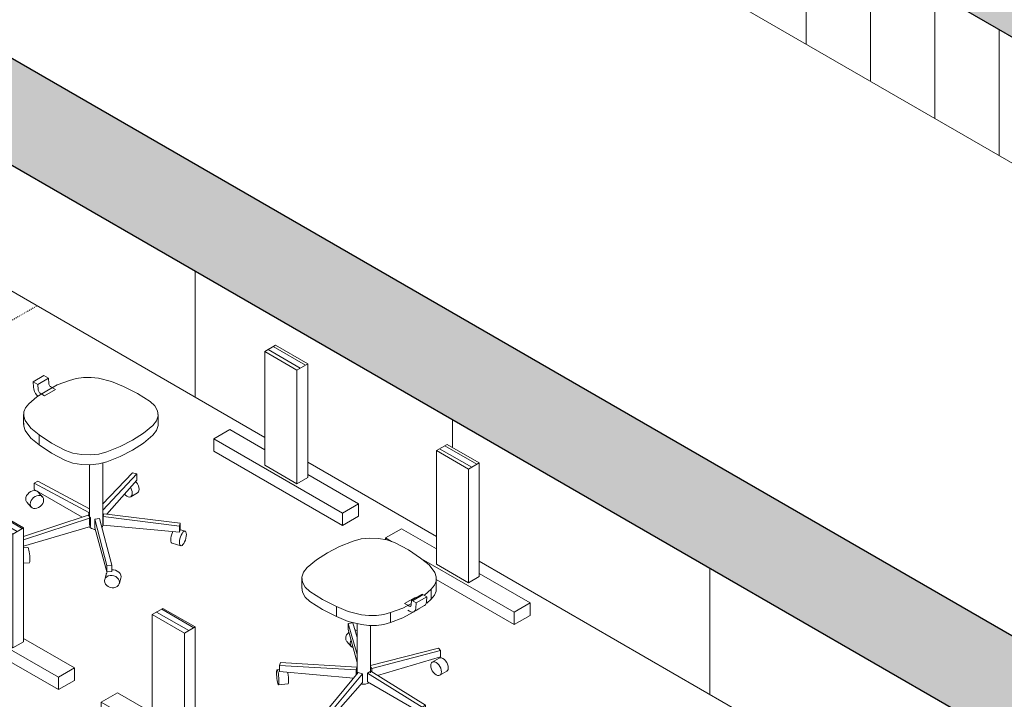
# Model space of a CAD drawing. Header units: millimetres. Extents: x 2807 to 348062, y -35711 to 43067.
# Tile 161 of 191: x 138983 to 142230, y 1527 to 3768. Entities that reach past the tile are written whole.
import ezdxf

# ---------------------------------------------------------------- set-up
doc = ezdxf.new("R2010")
doc.units = ezdxf.units.MM
doc.linetypes.add('Dash', pattern=[6.35, 3.175, -3.175])
for name, color, linetype, lineweight in [('A-FLOR', 7, 'Continuous', 18), ('A-WALL-PATT', 7, 'Continuous', 25), ('I-FURN', 7, 'Continuous', 13), ('I-FURN-HDLN', 7, 'Dash', 13), ('I-WALL', 7, 'Continuous', 18)]:
    doc.layers.add(name, color=color, linetype=linetype, lineweight=lineweight)
pattern_1 = [(150, (3507.014, 1220.566), (-16.970817, -9.798317), [])]
pattern_2 = [(30, (3507.014, 1220.566), (-42.426292, 24.494494), []), (30, (3507.014, 1244.815), (-42.426292, 24.494494), [])]

# ---------------------------------------------------------------- blocks, each defined once
blk = doc.blocks.new('NLRS_82_FU_UN_bureau vrijstaand 2 poten kmx4r73h_gen_bcb - bureau vrijstaand 2 poten-V573-01 isometrie 1e verdieping _plotview_')
at = {"layer": 'I-FURN'}
h = blk.add_hatch(dxfattribs=at)
h.set_pattern_fill('FP_18', color=256, style=0, pattern_type=2)
h.set_pattern_definition(pattern_1)
h.paths.add_polyline_path([(53510, 2612.5), (53545.4, 2632.9), (53439.3, 2694.1), (53404, 2673.7), (53424.9, 2661.6)])
h = blk.add_hatch(dxfattribs=at)
h.set_pattern_fill('FP_18', color=256, style=0, pattern_type=2)
h.set_pattern_definition(pattern_1)
h.paths.add_polyline_path([(52573.1, 2071.6), (52608.5, 2092), (52502.4, 2153.2), (52467.1, 2132.8)])
at = {"layer": 'I-FURN', "lineweight": 18}
for p, q in [((53439.3, 2694.1), (53404, 2673.7)), ((53404, 2673.7), (53510, 2612.5)), ((53545.4, 2632.9), (53439.3, 2694.1)), ((53510, 2612.5), (53545.4, 2632.9)), ((52502.4, 2153.2), (52467.1, 2132.8)), ((52608.5, 2092), (52502.4, 2153.2)), ((52467.1, 2132.8), (52573.1, 2071.6)), ((52573.1, 2071.6), (52608.5, 2092))]:
    blk.add_line(p, q, dxfattribs=at)
at = {"layer": 'I-FURN'}
for p, q in [((53404, 2673.7), (53404, 2298.6)), ((53545.4, 2632.9), (53545.4, 2257.8)), ((53510, 2237.3), (53510, 2612.5)), ((53236, 2385.3), (53289.1, 2416)), ((53289.1, 2416), (53404, 2349.6)), ((53660.3, 2140.4), (53236, 2385.3)), ((53236, 2385.3), (53236, 2344.5)), ((53236, 2344.5), (53660.3, 2099.6)), ((53404, 2298.6), (53510, 2237.3)), ((53510, 2237.3), (53545.4, 2257.8)), ((53545.4, 2268), (53713.3, 2171)), ((53660.3, 2140.4), (53713.3, 2171)), ((53713.3, 2171), (53713.3, 2130.2)), ((52467.1, 2132.8), (52467.1, 1757.7)), ((53660.3, 2099.6), (53660.3, 2140.4)), ((53713.3, 2130.2), (53660.3, 2099.6)), ((52608.5, 2092), (52608.5, 1716.8)), ((52573.1, 1696.4), (52573.1, 2071.6)), ((52299.1, 1844.4), (52352.2, 1875)), ((52352.2, 1875), (52467.1, 1808.7)), ((52723.4, 1599.5), (52299.1, 1844.4)), ((52299.1, 1844.4), (52299.1, 1803.6)), ((52299.1, 1803.6), (52723.4, 1558.6)), ((52467.1, 1757.7), (52573.1, 1696.4)), ((52608.5, 1727), (52776.4, 1630.1)), ((52573.1, 1696.4), (52608.5, 1716.8)), ((52723.4, 1599.5), (52776.4, 1630.1)), ((52776.4, 1630.1), (52776.4, 1589.3)), ((52723.4, 1558.6), (52723.4, 1599.5)), ((52776.4, 1589.3), (52723.4, 1558.6))]:
    blk.add_line(p, q, dxfattribs=at)
at = {"layer": 'I-FURN-HDLN'}
for p, q in [((52369.8, 2987.5), (51238.5, 2334.3)), ((51521.3, 2171), (52652.7, 2824.2)), ((51238.5, 2334.3), (52157.7, 1803.6)), ((52157.7, 1803.6), (51521.3, 2171))]:
    blk.add_line(p, q, dxfattribs=at)
blk = doc.blocks.new('NLRS_82_FU_UN_bureaustoel eenvoudig mgrq5610_gen_bcb - bureaustoel eenvoudig-V574-01 isometrie 1e verdieping _plotview_')
at = {"layer": 'I-FURN'}
h = blk.add_hatch(dxfattribs=at)
h.set_pattern_fill('FP_15', color=256, style=0, pattern_type=2)
h.set_pattern_definition(pattern_2)
h.paths.add_polyline_path([(52654.9, 2565.3), (52690.3, 2585.7), (52675.4, 2594.3), (52640, 2573.9)])
at = {"layer": 'I-FURN', "lineweight": 18}
for p, q in [((52675.4, 2594.3), (52640, 2573.9)), ((52640, 2573.9), (52654.9, 2565.3)), ((52654.9, 2565.3), (52690.3, 2585.7)), ((52690.3, 2585.7), (52675.4, 2594.3))]:
    blk.add_line(p, q, dxfattribs=at)
at = {"layer": 'I-FURN'}
for p, q in [((52640, 2573.9), (52641.1, 2555.6)), ((52656.1, 2548), (52654.9, 2565.3)), ((52690.3, 2585.7), (52691.5, 2568.5)), ((52677.9, 2528), (52663.2, 2536.5)), ((52713.2, 2548.4), (52677.9, 2528)), ((52698.5, 2556.9), (52713.2, 2548.4)), ((52608.6, 2466), (52608.6, 2433.4)), ((53052.1, 2433.1), (53052.1, 2465.8)), ((52660.3, 2365.9), (52660.3, 2398.6)), ((52869.4, 2099.4), (52869.4, 2306.2)), ((52825.4, 2299.9), (52825.4, 2099.4)), ((52869.2, 2169.8), (52967.4, 2274.1)), ((52967.4, 2274.1), (52981.7, 2269.9)), ((52643.8, 2239), (52655.1, 2245.6)), ((52655.1, 2245.6), (52825.4, 2154.9)), ((52981.7, 2269.9), (52869.3, 2150.5)), ((52882.6, 2137.3), (52981.7, 2249.5)), ((52981.7, 2249.5), (52981.7, 2269.9)), ((52824.1, 2143.1), (52643.8, 2239)), ((52643.8, 2239), (52643.8, 2218.6)), ((52643.8, 2218.6), (52802, 2127.3)), ((52671.1, 2193.8), (52656.5, 2210.3)), ((52619, 2177.2), (52633.6, 2160.8)), ((52961.6, 2194.8), (52984.2, 2207.9)), ((52608.5, 2063.4), (52821.5, 2133.7)), ((52828.8, 2125.5), (52608.5, 2052.8)), ((52821.5, 2133.7), (52828.8, 2125.5)), ((52824.1, 2130.8), (52824.1, 2143.1)), ((52828.8, 2096.9), (52828.8, 2125.5)), ((52843.4, 2121.2), (52859.2, 2122.6)), ((52843.4, 2121.2), (52843.4, 2092.6)), ((52883.3, 1967.6), (52843.4, 2121.2)), ((52859.2, 2122.6), (52899.1, 1969)), ((52870.9, 2129.3), (52873.4, 2138.4)), ((52870.9, 2129.3), (52870.9, 2100.8)), ((53122.7, 2098.1), (52870.9, 2129.3)), ((52873.4, 2138.4), (53125.2, 2107.3)), ((52608.5, 2032.1), (52828.8, 2096.9)), ((52843.4, 2092.6), (52883.3, 1947.2)), ((52870.9, 2100.8), (53122.7, 2077.7)), ((53125.2, 2107.3), (53122.7, 2098.1)), ((53122.7, 2077.7), (53122.7, 2098.1)), ((53125.2, 2086.8), (53122.7, 2077.7)), ((53140.9, 2081.3), (53122.7, 2086.6)), ((53125.2, 2107.3), (53125.2, 2086.8)), ((52622.9, 2027.1), (52608.5, 2025.8)), ((53098.3, 2041.7), (53126.8, 2033.3)), ((52608.5, 1975.6), (52627.5, 1977.3)), ((52627.5, 1977.3), (52627.1, 1977.4)), ((52899.1, 1969), (52883.3, 1967.6)), ((52883.3, 1947.2), (52883.3, 1967.6)), ((52899.1, 1948.6), (52883.3, 1947.2)), ((52899.1, 1969), (52899.1, 1948.6)), ((52899.1, 1953.6), (52905.2, 1953.7)), ((52881, 1939.9), (52876, 1921.6)), ((52924.3, 1908.4), (52929.3, 1926.6))]:
    blk.add_line(p, q, dxfattribs=at)
for points in [[(52759.4, 2578.5, 0), (52719.5, 2563.4, 0), (52684.8, 2544.4, 0)], [(52691.5, 2568.5, 0), (52691.8, 2566.3, 0), (52692.6, 2564, 0), (52693.7, 2561.8, 0), (52695.2, 2559.8, 0), (52696.8, 2558.2, 0), (52698.5, 2556.9, 0)], [(52855.2, 2585.4, 0), (52830.8, 2588.1, 0), (52806, 2587.9, 0), (52781.8, 2584.6, 0), (52759.4, 2578.5, 0)], [(52937.4, 2558.5, 0), (52898.8, 2574.5, 0), (52855.2, 2585.4, 0)], [(52684.8, 2544.4, 0), (52651.9, 2524.4, 0), (52625.7, 2501.3, 0)], [(52641.1, 2555.6, 0), (52642.2, 2549.1, 0), (52644.4, 2542.2, 0), (52647.8, 2535.6, 0), (52652.1, 2529.5, 0), (52655.1, 2526.2, 0)], [(52663.2, 2536.5, 0), (52661.4, 2537.7, 0), (52659.8, 2539.4, 0), (52658.4, 2541.4, 0), (52657.3, 2543.6, 0), (52656.5, 2545.9, 0), (52656.1, 2548, 0)], [(53026.1, 2508.6, 0), (52984.4, 2535.2, 0), (52937.4, 2558.5, 0)], [(52625.7, 2501.3, 0), (52615.1, 2488.4, 0), (52609.5, 2474.4, 0), (52609, 2460.1, 0), (52613.8, 2446, 0)], [(53034.7, 2430.1, 0), (53046.7, 2445.3, 0), (53051.9, 2461.7, 0), (53050.1, 2478.4, 0), (53041.3, 2494.4, 0), (53026.1, 2508.6, 0)], [(52613.8, 2413.3, 0), (52609, 2427.4, 0), (52608.8, 2437.6, 0)], [(52613.8, 2446, 0), (52632.6, 2420.8, 0), (52660.3, 2398.6, 0)], [(52660.3, 2365.9, 0), (52632.6, 2388.2, 0), (52613.8, 2413.3, 0)], [(52967.9, 2381, 0), (53003.8, 2404.4, 0), (53034.7, 2430.1, 0)], [(53052.1, 2433.1, 0), (53051.9, 2429.1, 0), (53046.7, 2412.6, 0), (53034.7, 2397.4, 0)], [(52660.3, 2398.6, 0), (52700.8, 2371.4, 0), (52746.7, 2347.3, 0)], [(52882.8, 2342.3, 0), (52927.3, 2360.2, 0), (52967.9, 2381, 0)], [(53034.7, 2397.4, 0), (53003.8, 2371.7, 0), (52967.9, 2348.3, 0)], [(52746.7, 2314.7, 0), (52700.8, 2338.7, 0), (52660.3, 2365.9, 0)], [(52746.7, 2347.3, 0), (52771.4, 2338.6, 0), (52799, 2333.5, 0), (52827.9, 2332.4, 0), (52856.4, 2335.4, 0), (52882.8, 2342.3, 0)], [(52967.9, 2348.3, 0), (52927.3, 2327.5, 0), (52882.8, 2309.7, 0)], [(52882.8, 2309.7, 0), (52856.4, 2302.8, 0), (52827.9, 2299.8, 0), (52799, 2300.8, 0), (52771.4, 2305.9, 0), (52746.7, 2314.7, 0)], [(52977.8, 2245.2, 0), (52980.6, 2242.1, 0), (52984.2, 2236.8, 0), (52987, 2230.9, 0), (52988.8, 2225, 0), (52989.4, 2219.4, 0), (52988.8, 2214.4, 0), (52987, 2210.5, 0), (52984.2, 2207.9, 0)], [(52618.5, 2177.9, 0), (52616.3, 2182.1, 0), (52615.5, 2187.2, 0), (52616.3, 2192.7, 0), (52618.5, 2198.3, 0), (52622, 2203.6, 0), (52626.6, 2208.2, 0), (52632, 2211.8, 0), (52637.8, 2214.2, 0)], [(52637.8, 2214.2, 0), (52643.6, 2215.2, 0), (52648.9, 2214.7, 0), (52653.5, 2212.8, 0), (52657.1, 2209.6, 0)], [(52961.6, 2194.8, 0), (52964.4, 2197.4, 0), (52966.2, 2201.4, 0), (52966.8, 2206.3, 0), (52966.2, 2211.9, 0), (52964.4, 2217.9, 0), (52961.6, 2223.7, 0)], [(52652.3, 2197.7, 0), (52646.5, 2195.3, 0), (52641.2, 2191.7, 0), (52636.6, 2187.1, 0), (52633, 2181.8, 0), (52630.8, 2176.3, 0), (52630, 2170.7, 0), (52630.8, 2165.7, 0), (52633, 2161.4, 0), (52636.6, 2158.2, 0), (52641.2, 2156.3, 0), (52646.5, 2155.9, 0), (52652.3, 2156.9, 0)], [(52652.3, 2156.9, 0), (52658.1, 2159.3, 0), (52663.5, 2162.9, 0), (52668.1, 2167.5, 0), (52671.6, 2172.8, 0), (52673.8, 2178.3, 0), (52674.6, 2183.9, 0), (52673.8, 2188.9, 0), (52671.6, 2193.2, 0), (52668.1, 2196.4, 0), (52663.5, 2198.3, 0), (52658.1, 2198.7, 0), (52652.3, 2197.7, 0)], [(52940.8, 2203.2, 0), (52944.5, 2199.4, 0), (52949.1, 2196.1, 0)], [(52949.1, 2196.1, 0), (52953.7, 2194.1, 0), (52957.9, 2193.7, 0), (52961.6, 2194.8, 0)], [(52845, 2086.8, 0), (52841.7, 2087.1, 0), (52836.4, 2088.4, 0), (52831.9, 2090.4, 0), (52828.4, 2093.1, 0), (52826.2, 2096.1, 0)], [(52869.4, 2099.4, 0), (52868.7, 2096.1, 0), (52866.9, 2093.5, 0)], [(53097.3, 2042.1, 0), (53095.5, 2044.3, 0), (53094.4, 2048, 0), (53094, 2052.8, 0), (53094.4, 2058.5, 0), (53095.5, 2064.7, 0), (53097.3, 2071, 0), (53099.7, 2076.9, 0), (53101.1, 2079.8, 0)], [(53133.9, 2036.9, 0), (53136.8, 2040.9, 0), (53139.5, 2046, 0), (53141.9, 2051.9, 0), (53143.7, 2058.2, 0), (53144.8, 2064.4, 0), (53145.2, 2070.1, 0), (53144.8, 2075, 0), (53143.7, 2078.6, 0), (53141.9, 2080.8, 0), (53139.5, 2081.4, 0), (53136.8, 2080.3, 0), (53133.9, 2077.7, 0)], [(53133.9, 2077.7, 0), (53130.9, 2073.7, 0), (53128.2, 2068.5, 0), (53125.8, 2062.6, 0), (53124, 2056.3, 0), (53122.9, 2050.1, 0), (53122.5, 2044.4, 0), (53122.9, 2039.6, 0), (53124, 2035.9, 0), (53125.8, 2033.7, 0), (53128.2, 2033.2, 0), (53130.9, 2034.2, 0), (53133.9, 2036.9, 0)], [(52623.2, 2027, 0), (52624.2, 2025.6, 0), (52625.2, 2022.7, 0)], [(52625.2, 2022.7, 0), (52626.2, 2018.3, 0), (52627.1, 2012.8, 0), (52627.9, 2006.6, 0), (52628.6, 2000.1, 0), (52629, 1993.8, 0), (52629.1, 1988, 0), (52629, 1983.2, 0), (52628.6, 1979.7, 0), (52627.9, 1977.7, 0)], [(52905.2, 1953.7, 0), (52911.5, 1952.4, 0), (52917.5, 1949.8, 0), (52922.6, 1946.1, 0), (52926.5, 1941.5, 0), (52929, 1936.3, 0), (52929.8, 1931, 0), (52929, 1925.8, 0), (52928, 1923.4, 0)], [(52900.1, 1935.4, 0), (52893.8, 1935.3, 0), (52887.8, 1933.8, 0), (52882.7, 1931, 0), (52878.8, 1927.2, 0), (52876.3, 1922.5, 0), (52875.5, 1917.3, 0), (52876.3, 1911.9, 0), (52878.8, 1906.7, 0), (52882.7, 1902.2, 0), (52887.8, 1898.4, 0), (52893.8, 1895.9, 0), (52900.1, 1894.6, 0)], [(52880.5, 1935.5, 0), (52881.3, 1940.7, 0), (52883.8, 1945.4, 0)], [(52900.1, 1894.6, 0), (52906.5, 1894.7, 0), (52912.5, 1896.2, 0), (52917.6, 1899, 0), (52921.5, 1902.8, 0), (52924, 1907.5, 0), (52924.8, 1912.7, 0), (52924, 1918.1, 0), (52921.5, 1923.2, 0), (52917.6, 1927.8, 0), (52912.5, 1931.5, 0), (52906.5, 1934.1, 0), (52900.1, 1935.4, 0)]]:
    blk.add_polyline3d(points, dxfattribs=at)
blk = doc.blocks.new('NLRS_82_FU_UN_bureau vrijstaand 2 poten kmx4r73h_gen_bcb - bureau vrijstaand 2 poten-V575-01 isometrie 1e verdieping _plotview_')
at = {"layer": 'I-FURN'}
h = blk.add_hatch(dxfattribs=at)
h.set_pattern_fill('FP_18', color=256, style=0, pattern_type=2)
h.set_pattern_definition(pattern_1)
h.paths.add_polyline_path([(54075.7, 2285.9), (54111.1, 2306.3), (54005, 2367.5), (53969.7, 2347.1)])
h = blk.add_hatch(dxfattribs=at)
h.set_pattern_fill('FP_18', color=256, style=0, pattern_type=2)
h.set_pattern_definition(pattern_1)
h.paths.add_polyline_path([(53138.8, 1745), (53174.2, 1765.4), (53068.1, 1826.6), (53032.8, 1806.2)])
at = {"layer": 'I-FURN', "lineweight": 18}
for p, q in [((54005, 2367.5), (53969.7, 2347.1)), ((53969.7, 2347.1), (54075.7, 2285.9)), ((54111.1, 2306.3), (54005, 2367.5)), ((54075.7, 2285.9), (54111.1, 2306.3)), ((53068.1, 1826.6), (53032.8, 1806.2)), ((53174.2, 1765.4), (53068.1, 1826.6)), ((53032.8, 1806.2), (53138.8, 1745)), ((53138.8, 1745), (53174.2, 1765.4))]:
    blk.add_line(p, q, dxfattribs=at)
at = {"layer": 'I-FURN'}
for p, q in [((53969.7, 2347.1), (53969.7, 1972)), ((54111.1, 2306.3), (54111.1, 1931.2)), ((54075.7, 1910.8), (54075.7, 2285.9)), ((53854.8, 2089.4), (53801.7, 2058.7)), ((53854.8, 2089.4), (53969.7, 2023)), ((53822, 2047), (53801.7, 2058.7)), ((53801.7, 2058.7), (53801.7, 2053.4)), ((54226, 1813.8), (53921, 1989.9)), ((53969.7, 1972), (54075.7, 1910.8)), ((53968.8, 1921.4), (54226, 1773)), ((54111.1, 1931.2), (54075.7, 1910.8)), ((54111.1, 1941.4), (54279, 1844.4)), ((54279, 1844.4), (54226, 1813.8)), ((54279, 1844.4), (54279, 1803.6)), ((53032.8, 1806.2), (53032.8, 1431.1)), ((54226, 1773), (54226, 1813.8)), ((54279, 1803.6), (54226, 1773)), ((53174.2, 1765.4), (53174.2, 1390.2)), ((53138.8, 1369.8), (53138.8, 1745)), ((52917.8, 1548.4), (52864.8, 1517.8)), ((52917.8, 1548.4), (53032.8, 1482.1)), ((53289.1, 1272.9), (52864.8, 1517.8)), ((52864.8, 1517.8), (52864.8, 1477)), ((52864.8, 1477), (53289.1, 1232)), ((53032.8, 1431.1), (53138.8, 1369.8)), ((53174.2, 1400.4), (53342.1, 1303.5)), ((53174.2, 1390.2), (53138.8, 1369.8)), ((53342.1, 1303.5), (53289.1, 1272.9)), ((53342.1, 1303.5), (53342.1, 1262.7)), ((53289.1, 1232), (53289.1, 1272.9)), ((53342.1, 1262.7), (53289.1, 1232))]:
    blk.add_line(p, q, dxfattribs=at)
at = {"layer": 'I-FURN-HDLN'}
for p, q in [((53925.5, 783), (55056.8, 1436.2)), ((53289.1, 1150.4), (53925.5, 783)), ((54184, 633.7), (53289.1, 1150.4))]:
    blk.add_line(p, q, dxfattribs=at)
blk = doc.blocks.new('NLRS_82_FU_UN_bureaustoel eenvoudig mgrq5610_gen_bcb - bureaustoel eenvoudig-V576-01 isometrie 1e verdieping _plotview_')
at = {"layer": 'I-FURN'}
h = blk.add_hatch(dxfattribs=at)
h.set_pattern_fill('FP_15', color=256, style=0, pattern_type=2)
h.set_pattern_definition(pattern_2)
h.paths.add_polyline_path([(53902.8, 1844.8), (53937.2, 1865.8), (53923.3, 1873.8), (53887.9, 1853.4)])
for p, q in [((53526, 1925.2), (53526, 1892.6)), ((53969.6, 1892.3), (53969.6, 1925)), ((53930.4, 1869.8), (53952.5, 1889.7)), ((53952.5, 1889.7), (53952.5, 1857)), ((53865, 1842.6), (53900.3, 1863)), ((53887.9, 1853.4), (53886.7, 1837.6)), ((53938.2, 1865.2), (53937.1, 1848.2)), ((53952.5, 1857), (53938, 1843.3)), ((53640.8, 1832.5), (53640.8, 1799.8)), ((53875.2, 1836.7), (53865, 1842.6)), ((53879.7, 1834.1), (53875.3, 1836.7)), ((53875.3, 1820.4), (53880.6, 1817.3)), ((53913, 1825), (53893.4, 1814)), ((53895.6, 1815.8), (53930.9, 1836.2)), ((53901.7, 1827.8), (53902.8, 1844.8)), ((53818.8, 1812.5), (53818.8, 1779.8)), ((53679, 1776.9), (53694.8, 1778.4)), ((53708.7, 1674.7), (53679, 1776.9)), ((53679, 1776.9), (53679, 1756.5)), ((53679, 1756.5), (53708.7, 1648.3)), ((53694.8, 1778.4), (53708.7, 1730.6)), ((53708.7, 1776.5), (53708.7, 1611.2)), ((53752.7, 1614.2), (53752.7, 1770.3)), ((53674.4, 1717.8), (53688.9, 1701.4)), ((53752.7, 1637.7), (53976.6, 1695.5)), ((53976.6, 1695.5), (53983.9, 1687.3)), ((53983.9, 1687.3), (53756.7, 1628.6)), ((53775.8, 1605.7), (53983.8, 1666.9)), ((53979, 1662.4), (53956.4, 1649.4)), ((53983.8, 1666.9), (53983.9, 1687.3)), ((53452.9, 1625.1), (53444.4, 1624.3)), ((53452.9, 1638.7), (53455.4, 1647.8)), ((53704.8, 1623.9), (53452.9, 1638.7)), ((53452.9, 1638.7), (53452.9, 1618.3)), ((53455.4, 1647.8), (53707.3, 1633)), ((53707.3, 1633), (53704.8, 1623.9)), ((53704.8, 1606.4), (53704.8, 1623.9)), ((53707.3, 1633), (53707.3, 1609.4)), ((53756.7, 1628.6), (53752, 1633.9)), ((53756.7, 1628.6), (53756.6, 1617.6)), ((53452.9, 1618.3), (53696.2, 1596.1)), ((53596.5, 1476.1), (53712.3, 1615.4)), ((53726.5, 1611.2), (53610.8, 1471.9)), ((53712.3, 1615.4), (53726.5, 1611.2)), ((53726.5, 1582.6), (53726.5, 1611.2)), ((53742.8, 1612.7), (53754.1, 1619.2)), ((53742.8, 1612.7), (53742.8, 1584.1)), ((53923.1, 1500.4), (53742.8, 1612.7)), ((53754.1, 1619.2), (53934.4, 1506.9)), ((53981.4, 1606.1), (54004, 1619.1)), ((53449, 1574.6), (53480.6, 1577.4)), ((53480.6, 1577.4), (53480.3, 1577.5)), ((53610.8, 1451.5), (53726.5, 1582.6)), ((53742.8, 1584.1), (53923.1, 1480)), ((53934.4, 1506.9), (53923.1, 1500.4)), ((53923.1, 1480), (53923.1, 1500.4)), ((53934.4, 1506.9), (53934.4, 1486.5)), ((53596.5, 1455.6), (53596.5, 1476.1)), ((53610.8, 1471.9), (53596.5, 1476.1)), ((53610.8, 1471.9), (53610.8, 1451.5)), ((53936.6, 1472), (53908.1, 1480.3)), ((53908.1, 1480.3), (53909, 1479.9)), ((53934.4, 1486.5), (53923.1, 1480)), ((53573.7, 1447.3), (53568.7, 1429.1)), ((53610.8, 1451.5), (53596.5, 1455.6)), ((53616.9, 1415.8), (53621.9, 1434.1)), ((53894, 1432.4), (53922.5, 1424))]:
    blk.add_line(p, q, dxfattribs=at)
at = {"layer": 'I-FURN', "lineweight": 18}
for p, q in [((53923.3, 1873.8), (53887.9, 1853.4)), ((53887.9, 1853.4), (53902.8, 1844.8)), ((53902.8, 1844.8), (53938.2, 1865.2)), ((53938.2, 1865.2), (53923.3, 1873.8))]:
    blk.add_line(p, q, dxfattribs=at)
at = {"layer": 'I-FURN'}
for points in [[(53695.3, 2048.7, 0), (53650.8, 2030.8, 0), (53610.3, 2010, 0)], [(53831.4, 2043.7, 0), (53806.8, 2052.5, 0), (53779.1, 2057.5, 0), (53750.2, 2058.6, 0), (53721.7, 2055.6, 0), (53695.3, 2048.7, 0)], [(53917.8, 1992.4, 0), (53877.4, 2019.6, 0), (53831.4, 2043.7, 0)], [(53610.3, 2010, 0), (53574.3, 1986.7, 0), (53543.4, 1961, 0)], [(53964.4, 1945, 0), (53945.6, 1970.2, 0), (53917.8, 1992.4, 0)], [(53543.4, 1961, 0), (53531.5, 1945.7, 0), (53526.2, 1929.3, 0), (53528.1, 1912.6, 0), (53536.8, 1896.6, 0), (53552, 1882.4, 0)], [(53952.5, 1889.7, 0), (53963.1, 1902.6, 0), (53968.7, 1916.6, 0), (53969.1, 1930.9, 0), (53964.4, 1945, 0)], [(53552, 1849.7, 0), (53536.8, 1864, 0), (53528.1, 1879.9, 0), (53526.2, 1896.6, 0)], [(53969.1, 1898.3, 0), (53968.7, 1883.9, 0), (53963.1, 1870, 0), (53952.5, 1857, 0)], [(53552, 1882.4, 0), (53593.7, 1855.8, 0), (53640.8, 1832.5, 0)], [(53640.8, 1799.8, 0), (53593.7, 1823.2, 0), (53552, 1849.7, 0)], [(53640.8, 1832.5, 0), (53679.3, 1816.5, 0), (53722.9, 1805.6, 0)], [(53818.8, 1812.5, 0), (53858.7, 1827.6, 0), (53887.5, 1842.9, 0)], [(53886.7, 1837.6, 0), (53886.4, 1835.8, 0), (53885.6, 1834.4, 0), (53884.5, 1833.5, 0), (53883.1, 1833.2, 0), (53881.4, 1833.4, 0), (53879.7, 1834.1, 0)], [(53880.6, 1817.3, 0), (53885.8, 1815, 0), (53890.7, 1814.4, 0), (53895, 1815.5, 0), (53898.4, 1818.2, 0), (53900.7, 1822.4, 0), (53901.7, 1827.8, 0)], [(53937.1, 1848.2, 0), (53936.1, 1842.8, 0), (53933.8, 1838.7, 0), (53930.4, 1835.9, 0)], [(53722.9, 1773, 0), (53679.3, 1783.8, 0), (53640.8, 1799.8, 0)], [(53722.9, 1805.6, 0), (53747.3, 1802.9, 0), (53772.1, 1803.1, 0), (53796.3, 1806.4, 0), (53818.8, 1812.5, 0)], [(53893.4, 1814, 0), (53858.7, 1795, 0), (53818.8, 1779.8, 0)], [(53701.5, 1755.8, 0), (53704.3, 1755.3, 0), (53708.9, 1753.4, 0)], [(53818.8, 1779.8, 0), (53796.3, 1773.7, 0), (53772.1, 1770.5, 0), (53747.3, 1770.2, 0), (53722.9, 1773, 0)], [(53673.8, 1718.5, 0), (53671.6, 1722.8, 0), (53670.8, 1727.8, 0), (53671.6, 1733.3, 0), (53673.8, 1738.9, 0), (53677.4, 1744.2, 0), (53681.3, 1748.2, 0)], [(53688.4, 1722.4, 0), (53686.1, 1716.9, 0), (53685.4, 1711.4, 0), (53686.1, 1706.3, 0), (53688.4, 1702, 0), (53691.9, 1698.9, 0), (53695.1, 1697.3, 0)], [(53979, 1662.4, 0), (53982.7, 1663.5, 0), (53987, 1663.1, 0), (53991.5, 1661.2, 0)], [(53991.5, 1661.2, 0), (53996.1, 1657.8, 0), (54000.4, 1653.3, 0), (54004, 1648, 0), (54006.8, 1642.1, 0), (54008.6, 1636.2, 0), (54009.2, 1630.6, 0), (54008.6, 1625.6, 0), (54006.8, 1621.7, 0), (54004, 1619.1, 0)], [(53446.7, 1619.9, 0), (53445.7, 1622.9, 0), (53444.7, 1624.3, 0), (53443.9, 1624, 0), (53443.3, 1622, 0), (53442.9, 1618.5, 0), (53442.8, 1613.7, 0), (53442.9, 1607.9, 0), (53443.3, 1601.6, 0), (53443.9, 1595.1, 0), (53444.7, 1588.9, 0), (53445.7, 1583.4, 0), (53446.7, 1579, 0)], [(53956.4, 1649.4, 0), (53953.6, 1646.7, 0), (53951.8, 1642.8, 0), (53951.2, 1637.9, 0), (53951.8, 1632.3, 0), (53953.6, 1626.3, 0), (53956.4, 1620.5, 0), (53960.1, 1615.1, 0), (53964.3, 1610.6, 0), (53968.9, 1607.3, 0)], [(53968.9, 1648.1, 0), (53964.3, 1650.1, 0), (53960.1, 1650.5, 0), (53956.4, 1649.4, 0)], [(53981.4, 1606.1, 0), (53984.2, 1608.7, 0), (53986, 1612.6, 0), (53986.6, 1617.5, 0), (53986, 1623.1, 0), (53984.2, 1629.1, 0), (53981.4, 1634.9, 0), (53977.7, 1640.3, 0), (53973.5, 1644.8, 0), (53968.9, 1648.1, 0)], [(53446.7, 1579, 0), (53447.7, 1576, 0), (53448.6, 1574.6, 0), (53449.5, 1574.9, 0), (53450.1, 1576.9, 0), (53450.5, 1580.4, 0), (53450.6, 1585.2, 0), (53450.5, 1591, 0), (53450.1, 1597.3, 0), (53449.5, 1603.8, 0), (53448.6, 1610, 0), (53447.7, 1615.5, 0), (53446.7, 1619.9, 0)], [(53480, 1614.3, 0), (53480.3, 1612.9, 0), (53481.1, 1606.7, 0), (53481.7, 1600.2, 0), (53482.1, 1593.9, 0), (53482.2, 1588.1, 0), (53482.1, 1583.3, 0), (53481.7, 1579.8, 0), (53481.1, 1577.8, 0)], [(53968.9, 1607.3, 0), (53973.5, 1605.3, 0), (53977.7, 1604.9, 0), (53981.4, 1606.1, 0)], [(53746.3, 1580.4, 0), (53741.7, 1578.4, 0), (53736.4, 1577.1, 0), (53730.7, 1576.7, 0), (53725, 1577.1, 0), (53722.2, 1577.7, 0)], [(53893, 1432.8, 0), (53891.2, 1435, 0), (53890.1, 1438.7, 0), (53889.7, 1443.5, 0), (53890.1, 1449.2, 0), (53891.2, 1455.4, 0), (53893, 1461.7, 0), (53895.3, 1467.6, 0), (53898.1, 1472.8, 0), (53901, 1476.8, 0)], [(53901, 1476.8, 0), (53904, 1479.4, 0), (53906.7, 1480.5, 0)], [(53929.5, 1468.4, 0), (53926.6, 1464.4, 0), (53923.9, 1459.2, 0), (53921.5, 1453.3, 0), (53919.7, 1447, 0), (53918.6, 1440.8, 0), (53918.2, 1435.1, 0), (53918.6, 1430.3, 0), (53919.7, 1426.6, 0), (53921.5, 1424.4, 0), (53923.9, 1423.9, 0), (53926.6, 1424.9, 0), (53929.5, 1427.6, 0)], [(53929.5, 1427.6, 0), (53932.5, 1431.6, 0), (53935.2, 1436.7, 0), (53937.6, 1442.6, 0), (53939.4, 1448.9, 0), (53940.5, 1455.1, 0), (53940.9, 1460.8, 0), (53940.5, 1465.7, 0), (53939.4, 1469.3, 0), (53937.6, 1471.5, 0), (53935.2, 1472.1, 0), (53932.5, 1471, 0), (53929.5, 1468.4, 0)], [(53592.8, 1442.9, 0), (53586.4, 1442.7, 0), (53580.4, 1441.3, 0), (53575.3, 1438.5, 0), (53571.4, 1434.6, 0), (53568.9, 1429.9, 0), (53568.1, 1424.7, 0), (53568.9, 1419.3, 0), (53571.4, 1414.2, 0), (53575.3, 1409.6, 0), (53580.4, 1405.9, 0), (53586.4, 1403.3, 0), (53592.8, 1402, 0)], [(53573.1, 1443, 0), (53573.9, 1448.2, 0), (53576.4, 1452.9, 0), (53580.3, 1456.7, 0), (53585.5, 1459.5, 0), (53591.4, 1461, 0), (53596.5, 1461.2, 0)], [(53592.8, 1402, 0), (53599.2, 1402.1, 0), (53605.1, 1403.6, 0), (53610.3, 1406.4, 0), (53614.2, 1410.3, 0), (53616.6, 1415, 0), (53617.5, 1420.2, 0), (53616.6, 1425.5, 0), (53614.2, 1430.7, 0), (53610.3, 1435.3, 0), (53605.1, 1439, 0), (53599.2, 1441.6, 0), (53592.8, 1442.9, 0)], [(53615.3, 1453.5, 0), (53619.2, 1448.9, 0), (53621.6, 1443.8, 0), (53622.5, 1438.4, 0), (53621.6, 1433.2, 0), (53620.6, 1430.8, 0)]]:
    blk.add_polyline3d(points, dxfattribs=at)

msp = doc.modelspace()

# ---------------------------------------------------------------- hatches: boundary and pattern name
at = {"layer": 'A-WALL-PATT', "lineweight": 18, "true_color": 0x808080}
for points in [[(155148.1, -3732.6), (155254.2, -3671.3), (131500.9, 10042.6), (131394.8, 9981.4), (154437.1, -3322.1)], [(153138.3, -4899.3), (153442.4, -4723.7), (129683.6, 8993.4), (129379.5, 8817.9), (152834.3, -4723.7)]]:
    msp.add_hatch(color=8, dxfattribs=at).paths.add_polyline_path(points)
at = {"layer": 'A-WALL-PATT', "lineweight": 13, "true_color": 0x808080}
h = msp.add_hatch(dxfattribs=at)
h.set_pattern_fill('FP_13', color=8, style=0, pattern_type=2)
h.set_pattern_definition([(90, (131394.82, 9565.4), (-212.132, 122.474), [])])
h.paths.add_polyline_path([(155148.1, -4148.6), (155148.1, -3732.6), (131394.8, 9981.4), (131394.8, 9565.4), (154744, -3915.3)])
h = msp.add_hatch(dxfattribs=at)
h.set_pattern_fill('FP_10', color=8, style=0, pattern_type=2)
h.set_pattern_definition([(90, (129379.54, 8401.9), (-848.528, 489.898), [])])
h.paths.add_polyline_path([(153138.3, -5315.3), (153138.3, -4899.3), (150000.5, -3087.7), (150000.5, -3503.7), (152701.1, -5062.8)])
h.paths.add_polyline_path([(149551.9, -3244.6), (149912.2, -3036.7), (143848.7, 464.1), (143848.7, 48.1), (149528.6, -3231.1)])
h.paths.add_polyline_path([(143404, 304.9), (143406.8, 308.7), (143406.8, 311), (143760.3, 515.1), (142151.7, 1443.9), (142151.7, 1027.9), (143397.3, 308.7)])
h.paths.add_polyline_path([(141703, 1286.9), (142063.3, 1494.9), (138757.6, 3403.5), (138757.6, 2987.5), (139791.7, 2390.4), (139791.7, 2673.7), (139827.1, 2694.1), (139933.1, 2632.9), (139933.1, 2308.8), (140357.4, 2063.8), (140357.4, 2347.1), (140392.8, 2367.5), (140498.8, 2306.3), (140498.8, 1982.2), (141431.2, 1443.9)])
h.paths.add_polyline_path([(138308.9, 3246.5), (138669.2, 3454.5), (132605.7, 6955.2), (132605.7, 6539.3), (138253.8, 3278.4)])
h.paths.add_polyline_path([(132157.1, 6798.3), (132517.3, 7006.3), (129379.5, 8817.9), (129379.5, 8401.9), (132065.3, 6851.3)])

# ---------------------------------------------------------------- linework, layer by layer
at = {"layer": 'A-FLOR'}
msp.add_line((155148.1, -4148.6), (131394.8, 9565.4), dxfattribs=at)
at = {"layer": 'I-WALL', "lineweight": 25}
for p, q in [((131394.8, 9981.4), (155148.1, -3732.6)), ((153442.4, -4723.7), (129683.6, 8993.4)), ((138757.6, 3403.5), (142063.3, 1494.9))]:
    msp.add_line(p, q, dxfattribs=at)
at = {"layer": 'I-WALL'}
for p, q in [((138757.6, 2987.5), (139791.7, 2390.4)), ((139933.1, 2308.8), (140357.4, 2063.8)), ((140498.8, 1982.2), (141703, 1286.9))]:
    msp.add_line(p, q, dxfattribs=at)

# ---------------------------------------------------------------- block references
at = {"layer": 'I-FURN'}
for name in ['NLRS_82_FU_UN_bureaustoel eenvoudig mgrq5610_gen_bcb - bureaustoel eenvoudig-V574-01 isometrie 1e verdieping _plotview_', 'NLRS_82_FU_UN_bureaustoel eenvoudig mgrq5610_gen_bcb - bureaustoel eenvoudig-V576-01 isometrie 1e verdieping _plotview_']:
    msp.add_blockref(name, (86387.7, 0), dxfattribs=at)
at = {"layer": 'I-FURN-HDLN'}
for name in ['NLRS_82_FU_UN_bureau vrijstaand 2 poten kmx4r73h_gen_bcb - bureau vrijstaand 2 poten-V573-01 isometrie 1e verdieping _plotview_', 'NLRS_82_FU_UN_bureau vrijstaand 2 poten kmx4r73h_gen_bcb - bureau vrijstaand 2 poten-V575-01 isometrie 1e verdieping _plotview_']:
    msp.add_blockref(name, (86387.7, 0), dxfattribs=at)

doc.saveas('drawing.dxf')
